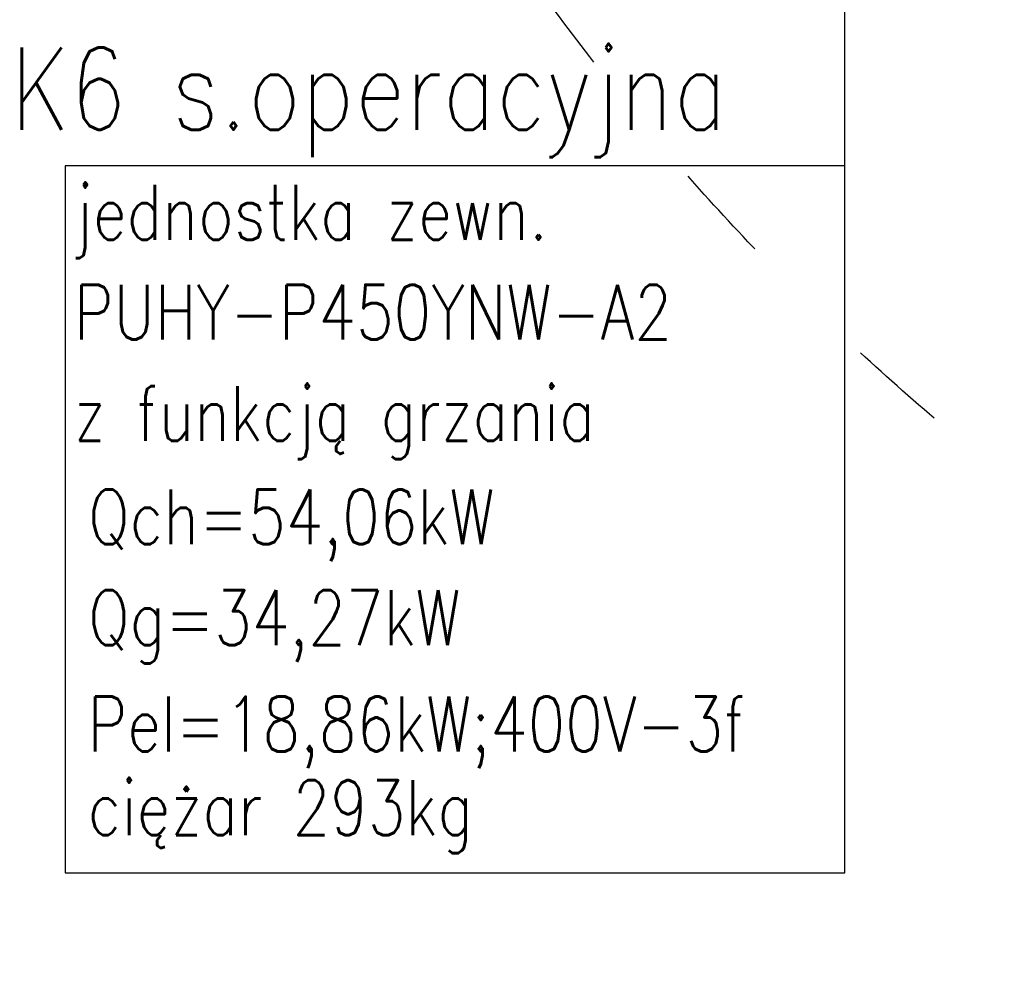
# Model space of a CAD drawing. Header units: millimetres. Extents: x -3034 to 546681, y -100001 to 133386.
# Tile 122 of 173: x 101144 to 102939, y -21271 to -19508. Entities that reach past the tile are written whole.
import ezdxf

# ---------------------------------------------------------------- set-up
doc = ezdxf.new("R2010")
doc.units = ezdxf.units.MM
doc.linetypes.add('ACAD_ISO03W100', pattern=[150, 60, -90])
for name, color, linetype in [('ELEK CIENKIE', 80, 'Continuous'), ('ELEK ODGROMÓWKA', 214, 'Continuous'), ('HVAC_CT_opisy', 3, 'Continuous')]:
    doc.layers.add(name, color=color, linetype=linetype)
doc.layers.add('HVAC_WENTYLACJA_ETYKIETY', color=3, linetype='Continuous', lineweight=18)
doc.styles.add('OPIS1', font='ROMANS.SHX', dxfattribs={"width": 0.9})
doc.styles.add('ROMANS', font='romans.shx')

# ---------------------------------------------------------------- blocks, each defined once
blk = doc.blocks.new('iglice')
at = {"layer": 'ELEK CIENKIE', "color": 80, "linetype": 'ACAD_ISO03W100', "ltscale": 3}
blk.add_circle((-5706.4, 7322.5), 4350, dxfattribs=at)

msp = doc.modelspace()

# ---------------------------------------------------------------- linework, layer by layer
at = {"layer": 'HVAC_CT_opisy', "transparency": 33554687}
msp.add_lwpolyline([(102648.085, -19774.683), (102648.085, -17914.821)], dxfattribs=at)
at = {"layer": 'HVAC_CT_opisy', "transparency": 33554687, "elevation": 0}
msp.add_lwpolyline([(101227.002, -21064.498), (102648.085, -21064.498), (102648.085, -19774.683), (101227.002, -19774.683)], close=True, dxfattribs=at)

# ---------------------------------------------------------------- block references
at = {"layer": 'ELEK ODGROMÓWKA'}
msp.add_blockref('iglice', (111335.99, -24243.943), dxfattribs=at)

# ---------------------------------------------------------------- texts
at = {"layer": 'HVAC_CT_opisy', "transparency": 33554687, "style": 'ROMANS', "width": 0.8}
for s, p in [('jednostka zewn.', (101242.926, -19909.667, 0)), ('PUHY-P450YNW-A2', (101242.926, -20091.754, 0)), ('z funkcją grzania', (101242.926, -20276.514, 0)), ('Qch=54,06kW', (101268.906, -20465.208, 0)), ('Qg=34,27kW', (101268.906, -20649.037, 0)), ('Pel=18,86kW;400V-3f', (101267.829, -20842.865, 0)), ('ciężar 293kg', (101267.829, -20995.42, 0))]:
    msp.add_text(s, height=100, dxfattribs=at).set_placement(p)
at = {"layer": 'HVAC_WENTYLACJA_ETYKIETY', "insert": (101127.403, -19558.972), "char_height": 150, "width": 2111.83954, "attachment_point": 1, "style": 'OPIS1'}
msp.add_mtext('\\C6;\\W0.8;K6 s.operacyjna', dxfattribs=at)

doc.saveas('drawing.dxf')
